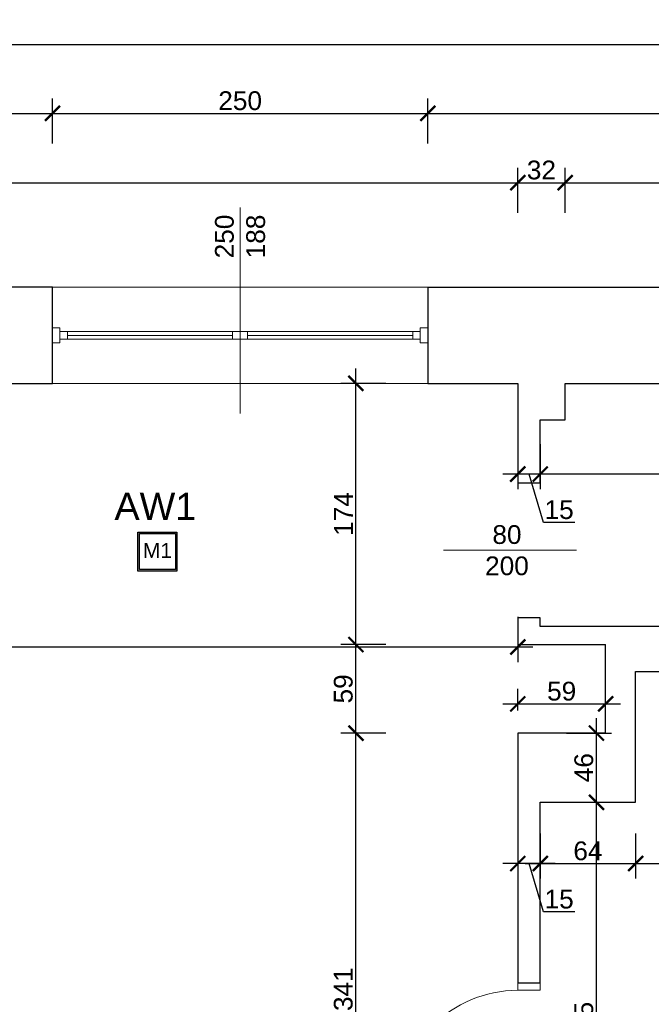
# Model space of a CAD drawing. Header units: millimetres. Extents: x 2709036 to 2756280, y 168165 to 192362.
# Tile 133 of 192: x 2721281 to 2721701, y 191517 to 192173. Entities that reach past the tile are written whole.
import ezdxf

# ---------------------------------------------------------------- set-up
doc = ezdxf.new("R2010")
doc.units = ezdxf.units.MM
doc.header["$MEASUREMENT"] = 0
doc.linetypes.add('HIDDEN2', pattern=[4.7625, 3.175, -1.5875])
for name, color, linetype, lineweight in [('__MAZ_OPIS_STOLARKA', 7, 'Continuous', 0), ('__MAZ_SCHODY', 7, 'Continuous', 0), ('__MAZ_STOLARKA DRZWIOWA ISTN', 7, 'Continuous', 9), ('__MAZ_STOLARKA OKIENNA', 7, 'Continuous', 9), ('__MAZ_WYMIARY', 7, 'Continuous', 9), ('__MAZ_ŚCIANY ISTNIEJĄCE', 7, 'Continuous', 30)]:
    doc.layers.add(name, color=color, linetype=linetype, lineweight=lineweight)
doc.layers.add('Oświetlenie awaryjne', color=1, linetype='Continuous')
doc.styles.add('Arial', font='arial.ttf')
doc.styles.add('Dimensions', font='arial.ttf')
doc.styles.add('Malanow_1_100', font='isocpeur.ttf')
doc.styles.add('styl1', font='arial.ttf')
doc.dimstyles.new('100', dxfattribs={"dimtxt": 10, "dimasz": 10, "dimexe": 18, "dimexo": 15, "dimgap": 9, "dimtad": 1, "dimdec": 1, "dimrnd": 0.5, "dimdsep": 46, "dimtxsty": 'Dimensions', "dimblk": 'ARCHTICK', "dimcen": 9, "dimdle": 10, "dimadec": 1, "dimazin": 2, "dimtfac": 1, "dimtdec": 4, "dimtofl": 0, "dimtmove": 2, "dimatfit": 3, "dimfxl": 1, "dimtolj": 1, "dimtzin": 0, "dimarcsym": 0})

# ---------------------------------------------------------------- blocks, each defined once
blk = doc.blocks.new('_ArchTick')
at = {"color": 0, "linetype": 'ByBlock', "const_width": 0.15}
blk.add_lwpolyline([(-0.5, -0.5), (0.5, 0.5)], dxfattribs=at)
blk = doc.blocks.new('*D1076')
at = {"layer": '__MAZ_WYMIARY', "color": 0, "lineweight": -2}
for p, q in [((2719113.3, 192136.74), (2719113.3, 192166.74)), ((2721912.3, 192136.74), (2721912.3, 192166.74)), ((2719103.3, 192156.74), (2721922.3, 192156.74))]:
    blk.add_line(p, q, dxfattribs=at)
at = {"layer": 'Defpoints', "color": 0, "lineweight": 30}
for p in [(2721912.3, 192156.74), (2719113.3, 191995.08), (2721912.3, 191995.08)]:
    blk.add_point(p, dxfattribs=at)
at = {"layer": '__MAZ_WYMIARY', "color": 0, "lineweight": -2, "xscale": 10, "yscale": 10, "zscale": 10, "rotation": 180}
blk.add_blockref('_ArchTick', (2719113.3, 192156.74), dxfattribs=at)
at = {"layer": '__MAZ_WYMIARY', "color": 0, "lineweight": -2, "xscale": 10, "yscale": 10, "zscale": 10}
blk.add_blockref('_ArchTick', (2721912.3, 192156.74), dxfattribs=at)
at = {"layer": '__MAZ_WYMIARY', "color": 0, "lineweight": 5, "insert": (2720512.8, 192165.13), "char_height": 12.5, "attachment_point": 5, "style": 'Arial'}
blk.add_mtext('\\A1;2799', dxfattribs=at)
blk = doc.blocks.new('*D1083')
at = {"layer": '__MAZ_WYMIARY', "color": 0, "lineweight": -2}
for p, q in [((2720532.3, 192044.75), (2720532.3, 192074.75)), ((2721612.3, 192044.75), (2721612.3, 192074.75)), ((2720522.3, 192064.75), (2721622.3, 192064.75))]:
    blk.add_line(p, q, dxfattribs=at)
at = {"layer": 'Defpoints', "color": 0, "lineweight": 30}
for p in [(2721612.3, 192064.75), (2721612.3, 191897.99), (2720532.3, 191744.37)]:
    blk.add_point(p, dxfattribs=at)
at = {"layer": '__MAZ_WYMIARY', "color": 0, "lineweight": -2, "xscale": 10, "yscale": 10, "zscale": 10, "rotation": 180}
blk.add_blockref('_ArchTick', (2720532.3, 192064.75), dxfattribs=at)
at = {"layer": '__MAZ_WYMIARY', "color": 0, "lineweight": -2, "xscale": 10, "yscale": 10, "zscale": 10}
blk.add_blockref('_ArchTick', (2721612.3, 192064.75), dxfattribs=at)
at = {"layer": '__MAZ_WYMIARY', "color": 0, "lineweight": 5, "insert": (2721072.3, 192073.13), "char_height": 12.5, "attachment_point": 5, "style": 'Arial'}
blk.add_mtext('\\A1;1080', dxfattribs=at)
blk = doc.blocks.new('*D1084')
at = {"layer": '__MAZ_WYMIARY', "color": 0, "lineweight": -2}
for p, q in [((2721612.3, 192044.75), (2721612.3, 192074.75)), ((2721643.83, 192044.75), (2721643.83, 192074.75)), ((2721602.3, 192064.75), (2721653.83, 192064.75))]:
    blk.add_line(p, q, dxfattribs=at)
at = {"layer": 'Defpoints', "color": 0, "lineweight": 30}
for p in [(2721643.83, 192064.75), (2721643.83, 191918.92), (2721612.3, 191897.99)]:
    blk.add_point(p, dxfattribs=at)
at = {"layer": '__MAZ_WYMIARY', "color": 0, "lineweight": -2, "xscale": 10, "yscale": 10, "zscale": 10, "rotation": 180}
blk.add_blockref('_ArchTick', (2721612.3, 192064.75), dxfattribs=at)
at = {"layer": '__MAZ_WYMIARY', "color": 0, "lineweight": -2, "xscale": 10, "yscale": 10, "zscale": 10}
blk.add_blockref('_ArchTick', (2721643.83, 192064.75), dxfattribs=at)
at = {"layer": '__MAZ_WYMIARY', "color": 0, "lineweight": 5, "insert": (2721628.07, 192073.14), "char_height": 12.5, "attachment_point": 5, "style": 'Arial'}
blk.add_mtext('\\A1;32', dxfattribs=at)
blk = doc.blocks.new('*D1085')
at = {"layer": '__MAZ_WYMIARY', "color": 0, "lineweight": -2}
for p, q in [((2721643.83, 192044.75), (2721643.83, 192074.75)), ((2721848.3, 192044.75), (2721848.3, 192074.75)), ((2721633.83, 192064.75), (2721858.3, 192064.75))]:
    blk.add_line(p, q, dxfattribs=at)
at = {"layer": 'Defpoints', "color": 0, "lineweight": 30}
for p in [(2721848.3, 192064.75), (2721848.3, 191931.08), (2721643.83, 191918.92)]:
    blk.add_point(p, dxfattribs=at)
at = {"layer": '__MAZ_WYMIARY', "color": 0, "lineweight": -2, "xscale": 10, "yscale": 10, "zscale": 10, "rotation": 180}
blk.add_blockref('_ArchTick', (2721643.83, 192064.75), dxfattribs=at)
at = {"layer": '__MAZ_WYMIARY', "color": 0, "lineweight": -2, "xscale": 10, "yscale": 10, "zscale": 10}
blk.add_blockref('_ArchTick', (2721848.3, 192064.75), dxfattribs=at)
at = {"layer": '__MAZ_WYMIARY', "color": 0, "lineweight": 5, "insert": (2721746.07, 192073.13), "char_height": 12.5, "attachment_point": 5, "style": 'Arial'}
blk.add_mtext('\\A1;205', dxfattribs=at)
blk = doc.blocks.new('*D1115')
at = {"layer": '__MAZ_WYMIARY', "color": 0, "lineweight": -2}
for p, q in [((2721186.8, 192090.92), (2721186.8, 192120.92)), ((2721302.4, 192090.92), (2721302.4, 192120.92)), ((2721176.8, 192110.92), (2721312.4, 192110.92))]:
    blk.add_line(p, q, dxfattribs=at)
at = {"layer": 'Defpoints', "color": 0, "lineweight": 30}
for p in [(2721302.4, 192110.92), (2721186.8, 191995.08), (2721302.4, 191995.08)]:
    blk.add_point(p, dxfattribs=at)
at = {"layer": '__MAZ_WYMIARY', "color": 0, "lineweight": -2, "xscale": 10, "yscale": 10, "zscale": 10, "rotation": 180}
blk.add_blockref('_ArchTick', (2721186.8, 192110.92), dxfattribs=at)
at = {"layer": '__MAZ_WYMIARY', "color": 0, "lineweight": -2, "xscale": 10, "yscale": 10, "zscale": 10}
blk.add_blockref('_ArchTick', (2721302.4, 192110.92), dxfattribs=at)
at = {"layer": '__MAZ_WYMIARY', "color": 0, "lineweight": 5, "insert": (2721244.6, 192119.3), "char_height": 12.5, "attachment_point": 5, "style": 'Arial'}
blk.add_mtext('\\A1;116', dxfattribs=at)
blk = doc.blocks.new('*D1116')
at = {"layer": '__MAZ_WYMIARY', "color": 0, "lineweight": -2}
for p, q in [((2721302.4, 192090.92), (2721302.4, 192120.92)), ((2721552.4, 192090.92), (2721552.4, 192120.92)), ((2721292.4, 192110.92), (2721562.4, 192110.92))]:
    blk.add_line(p, q, dxfattribs=at)
at = {"layer": 'Defpoints', "color": 0, "lineweight": 30}
for p in [(2721552.4, 192110.92), (2721302.4, 191995.08), (2721552.4, 191995.08)]:
    blk.add_point(p, dxfattribs=at)
at = {"layer": '__MAZ_WYMIARY', "color": 0, "lineweight": -2, "xscale": 10, "yscale": 10, "zscale": 10, "rotation": 180}
blk.add_blockref('_ArchTick', (2721302.4, 192110.92), dxfattribs=at)
at = {"layer": '__MAZ_WYMIARY', "color": 0, "lineweight": -2, "xscale": 10, "yscale": 10, "zscale": 10}
blk.add_blockref('_ArchTick', (2721552.4, 192110.92), dxfattribs=at)
at = {"layer": '__MAZ_WYMIARY', "color": 0, "lineweight": 5, "insert": (2721427.4, 192119.3), "char_height": 12.5, "attachment_point": 5, "style": 'Arial'}
blk.add_mtext('\\A1;250', dxfattribs=at)
blk = doc.blocks.new('*D1117')
at = {"layer": '__MAZ_WYMIARY', "color": 0, "lineweight": -2}
for p, q in [((2721552.4, 192090.92), (2721552.4, 192120.92)), ((2721912.3, 192090.92), (2721912.3, 192120.92)), ((2721542.4, 192110.92), (2721922.3, 192110.92))]:
    blk.add_line(p, q, dxfattribs=at)
at = {"layer": 'Defpoints', "color": 0, "lineweight": 30}
for p in [(2721912.3, 192110.92), (2721552.4, 191995.14), (2721912.3, 191995.08)]:
    blk.add_point(p, dxfattribs=at)
at = {"layer": '__MAZ_WYMIARY', "color": 0, "lineweight": -2, "xscale": 10, "yscale": 10, "zscale": 10, "rotation": 180}
blk.add_blockref('_ArchTick', (2721552.4, 192110.92), dxfattribs=at)
at = {"layer": '__MAZ_WYMIARY', "color": 0, "lineweight": -2, "xscale": 10, "yscale": 10, "zscale": 10}
blk.add_blockref('_ArchTick', (2721912.3, 192110.92), dxfattribs=at)
at = {"layer": '__MAZ_WYMIARY', "color": 0, "lineweight": 5, "insert": (2721732.35, 192119.31), "char_height": 12.5, "attachment_point": 5, "style": 'Arial'}
blk.add_mtext('\\A1;360', dxfattribs=at)
blk = doc.blocks.new('*D1145')
at = {"layer": '__MAZ_WYMIARY', "color": 0, "lineweight": -2}
for p, q in [((2721504.52, 191347.08), (2721504.52, 191708.1)), ((2721524.52, 191698.1), (2721494.52, 191698.1)), ((2721524.52, 191357.08), (2721494.52, 191357.08))]:
    blk.add_line(p, q, dxfattribs=at)
at = {"layer": 'Defpoints', "color": 0, "lineweight": 30}
for p in [(2721504.52, 191698.1), (2721612.3, 191698.1), (2721612.3, 191357.08)]:
    blk.add_point(p, dxfattribs=at)
at = {"layer": '__MAZ_WYMIARY', "color": 0, "lineweight": -2, "xscale": 10, "yscale": 10, "zscale": 10}
for p, rotation in [((2721504.52, 191698.1), 90), ((2721504.52, 191357.08), 270)]:
    blk.add_blockref('_ArchTick', p, dxfattribs=dict(at, rotation=rotation))
at = {"layer": '__MAZ_WYMIARY', "color": 0, "lineweight": 5, "insert": (2721496.13, 191527.59), "char_height": 12.5, "attachment_point": 5, "rotation": 90, "style": 'Arial'}
blk.add_mtext('\\A1;341', dxfattribs=at)
blk = doc.blocks.new('*D1146')
at = {"layer": '__MAZ_WYMIARY', "color": 0, "lineweight": -2}
for p, q in [((2721504.52, 191688.1), (2721504.52, 191767.08)), ((2721524.52, 191757.08), (2721494.52, 191757.08)), ((2721524.52, 191698.1), (2721494.52, 191698.1))]:
    blk.add_line(p, q, dxfattribs=at)
at = {"layer": 'Defpoints', "color": 0, "lineweight": 30}
for p in [(2721504.52, 191757.08), (2721670.79, 191757.08), (2721670.79, 191698.1)]:
    blk.add_point(p, dxfattribs=at)
at = {"layer": '__MAZ_WYMIARY', "color": 0, "lineweight": -2, "xscale": 10, "yscale": 10, "zscale": 10}
for p, rotation in [((2721504.52, 191757.08), 90), ((2721504.52, 191698.1), 270)]:
    blk.add_blockref('_ArchTick', p, dxfattribs=dict(at, rotation=rotation))
at = {"layer": '__MAZ_WYMIARY', "color": 0, "lineweight": 5, "insert": (2721496.14, 191727.59), "char_height": 12.5, "attachment_point": 5, "rotation": 90, "style": 'Arial'}
blk.add_mtext('\\A1;59', dxfattribs=at)
blk = doc.blocks.new('*D1147')
at = {"layer": '__MAZ_WYMIARY', "color": 0, "lineweight": -2}
for p, q in [((2721504.52, 191747.08), (2721504.52, 191941.08)), ((2721524.52, 191931.08), (2721494.52, 191931.08)), ((2721524.52, 191757.08), (2721494.52, 191757.08))]:
    blk.add_line(p, q, dxfattribs=at)
at = {"layer": 'Defpoints', "color": 0, "lineweight": 30}
for p in [(2721504.52, 191931.08), (2721612.3, 191931.08), (2721612.3, 191757.08)]:
    blk.add_point(p, dxfattribs=at)
at = {"layer": '__MAZ_WYMIARY', "color": 0, "lineweight": -2, "xscale": 10, "yscale": 10, "zscale": 10}
for p, rotation in [((2721504.52, 191931.08), 90), ((2721504.52, 191757.08), 270)]:
    blk.add_blockref('_ArchTick', p, dxfattribs=dict(at, rotation=rotation))
at = {"layer": '__MAZ_WYMIARY', "color": 0, "lineweight": 5, "insert": (2721496.24, 191844.08), "char_height": 12.5, "attachment_point": 5, "rotation": 90, "style": 'Arial'}
blk.add_mtext('\\A1;174', dxfattribs=at)
blk = doc.blocks.new('*D1148')
at = {"layer": '__MAZ_WYMIARY', "color": 0, "lineweight": -2}
for p, q in [((2721612.3, 191713.1), (2721612.3, 191727.62)), ((2721670.79, 191713.1), (2721670.79, 191727.62)), ((2721602.3, 191717.62), (2721680.79, 191717.62))]:
    blk.add_line(p, q, dxfattribs=at)
at = {"layer": 'Defpoints', "color": 0, "lineweight": 30}
for p in [(2721670.79, 191717.62), (2721612.3, 191698.1), (2721670.79, 191698.1)]:
    blk.add_point(p, dxfattribs=at)
at = {"layer": '__MAZ_WYMIARY', "color": 0, "lineweight": -2, "xscale": 10, "yscale": 10, "zscale": 10, "rotation": 180}
blk.add_blockref('_ArchTick', (2721612.3, 191717.62), dxfattribs=at)
at = {"layer": '__MAZ_WYMIARY', "color": 0, "lineweight": -2, "xscale": 10, "yscale": 10, "zscale": 10}
blk.add_blockref('_ArchTick', (2721670.79, 191717.62), dxfattribs=at)
at = {"layer": '__MAZ_WYMIARY', "color": 0, "lineweight": 5, "insert": (2721641.55, 191726), "char_height": 12.5, "attachment_point": 5, "style": 'Arial'}
blk.add_mtext('\\A1;59', dxfattribs=at)
blk = doc.blocks.new('*D1149')
at = {"layer": '__MAZ_WYMIARY', "color": 0, "lineweight": -2}
for p, q in [((2721858.3, 191870.68), (2721617.3, 191870.68)), ((2721627.3, 191870.68), (2721627.3, 191860.68)), ((2721848.3, 191870.68), (2721848.3, 191860.68))]:
    blk.add_line(p, q, dxfattribs=at)
at = {"layer": 'Defpoints', "color": 0, "lineweight": 30}
for p in [(2721627.3, 191880.83), (2721848.3, 191880.83), (2721627.3, 191870.68)]:
    blk.add_point(p, dxfattribs=at)
at = {"layer": '__MAZ_WYMIARY', "color": 0, "lineweight": -2, "xscale": 10, "yscale": 10, "zscale": 10, "rotation": 180}
blk.add_blockref('_ArchTick', (2721627.3, 191870.68), dxfattribs=at)
at = {"layer": '__MAZ_WYMIARY', "color": 0, "lineweight": -2, "xscale": 10, "yscale": 10, "zscale": 10}
blk.add_blockref('_ArchTick', (2721848.3, 191870.68), dxfattribs=at)
at = {"layer": '__MAZ_WYMIARY', "color": 0, "lineweight": 5, "insert": (2721737.8, 191878.95), "char_height": 12.5, "attachment_point": 5, "style": 'Arial'}
blk.add_mtext('\\A1;221', dxfattribs=at)
blk = doc.blocks.new('*D1150')
at = {"layer": '__MAZ_WYMIARY', "color": 0, "lineweight": -2}
for p, q in [((2721612.3, 191890.68), (2721612.3, 191860.68)), ((2721627.3, 191890.68), (2721627.3, 191860.68)), ((2721637.3, 191870.68), (2721602.3, 191870.68)), ((2721629.45, 191838.53), (2721619.8, 191870.68)), ((2721650.27, 191838.53), (2721629.45, 191838.53))]:
    blk.add_line(p, q, dxfattribs=at)
at = {"layer": 'Defpoints', "color": 0, "lineweight": 30}
for p in [(2721612.3, 191906.76), (2721627.3, 191906.76), (2721612.3, 191870.68)]:
    blk.add_point(p, dxfattribs=at)
at = {"layer": '__MAZ_WYMIARY', "color": 0, "lineweight": -2, "xscale": 10, "yscale": 10, "zscale": 10, "rotation": 180}
blk.add_blockref('_ArchTick', (2721612.3, 191870.68), dxfattribs=at)
at = {"layer": '__MAZ_WYMIARY', "color": 0, "lineweight": -2, "xscale": 10, "yscale": 10, "zscale": 10}
blk.add_blockref('_ArchTick', (2721627.3, 191870.68), dxfattribs=at)
at = {"layer": '__MAZ_WYMIARY', "color": 0, "lineweight": 5, "insert": (2721639.86, 191846.91), "char_height": 12.5, "attachment_point": 5, "style": 'Arial'}
blk.add_mtext('\\A1;15', dxfattribs=at)
blk = doc.blocks.new('*D1151')
at = {"layer": '__MAZ_WYMIARY', "color": 0, "lineweight": -2}
for p, q in [((2721664.74, 191347.08), (2721664.74, 191662.1)), ((2721644.74, 191652.1), (2721674.74, 191652.1)), ((2721644.74, 191357.08), (2721674.74, 191357.08))]:
    blk.add_line(p, q, dxfattribs=at)
at = {"layer": 'Defpoints', "color": 0, "lineweight": 30}
for p in [(2721627.3, 191652.1), (2721664.74, 191652.1), (2721627.3, 191357.08)]:
    blk.add_point(p, dxfattribs=at)
at = {"layer": '__MAZ_WYMIARY', "color": 0, "lineweight": -2, "xscale": 10, "yscale": 10, "zscale": 10}
for p, rotation in [((2721664.74, 191652.1), 90), ((2721664.74, 191357.08), 270)]:
    blk.add_blockref('_ArchTick', p, dxfattribs=dict(at, rotation=rotation))
at = {"layer": '__MAZ_WYMIARY', "color": 0, "lineweight": 5, "insert": (2721656.36, 191504.59), "char_height": 12.5, "attachment_point": 5, "rotation": 90, "style": 'Arial'}
blk.add_mtext('\\A1;295', dxfattribs=at)
blk = doc.blocks.new('*D1152')
at = {"layer": '__MAZ_WYMIARY', "color": 0, "lineweight": -2}
for p, q in [((2721664.74, 191642.1), (2721664.74, 191708.1)), ((2721644.74, 191698.1), (2721674.74, 191698.1)), ((2721644.74, 191652.1), (2721674.74, 191652.1))]:
    blk.add_line(p, q, dxfattribs=at)
at = {"layer": 'Defpoints', "color": 0, "lineweight": 30}
for p in [(2721627.3, 191698.1), (2721664.74, 191698.1), (2721627.3, 191652.1)]:
    blk.add_point(p, dxfattribs=at)
at = {"layer": '__MAZ_WYMIARY', "color": 0, "lineweight": -2, "xscale": 10, "yscale": 10, "zscale": 10}
for p, rotation in [((2721664.74, 191698.1), 90), ((2721664.74, 191652.1), 270)]:
    blk.add_blockref('_ArchTick', p, dxfattribs=dict(at, rotation=rotation))
at = {"layer": '__MAZ_WYMIARY', "color": 0, "lineweight": 5, "insert": (2721656.36, 191675.1), "char_height": 12.5, "attachment_point": 5, "rotation": 90, "style": 'Arial'}
blk.add_mtext('\\A1;46', dxfattribs=at)
blk = doc.blocks.new('*D1153')
at = {"layer": '__MAZ_WYMIARY', "color": 0, "lineweight": -2}
for p, q in [((2721627.3, 191631.26), (2721627.3, 191601.26)), ((2721690.79, 191631.26), (2721690.79, 191601.26)), ((2721617.3, 191611.26), (2721700.79, 191611.26))]:
    blk.add_line(p, q, dxfattribs=at)
at = {"layer": 'Defpoints', "color": 0, "lineweight": 30}
for p in [(2721627.3, 191652.1), (2721690.79, 191652.1), (2721690.79, 191611.26)]:
    blk.add_point(p, dxfattribs=at)
at = {"layer": '__MAZ_WYMIARY', "color": 0, "lineweight": -2, "xscale": 10, "yscale": 10, "zscale": 10, "rotation": 180}
blk.add_blockref('_ArchTick', (2721627.3, 191611.26), dxfattribs=at)
at = {"layer": '__MAZ_WYMIARY', "color": 0, "lineweight": -2, "xscale": 10, "yscale": 10, "zscale": 10}
blk.add_blockref('_ArchTick', (2721690.79, 191611.26), dxfattribs=at)
at = {"layer": '__MAZ_WYMIARY', "color": 0, "lineweight": 5, "insert": (2721659.05, 191619.64), "char_height": 12.5, "attachment_point": 5, "style": 'Arial'}
blk.add_mtext('\\A1;64', dxfattribs=at)
blk = doc.blocks.new('*D1154')
at = {"layer": '__MAZ_WYMIARY', "color": 0, "lineweight": -2}
for p, q in [((2721690.79, 191631.26), (2721690.79, 191601.26)), ((2721823.16, 191631.26), (2721823.16, 191601.26)), ((2721680.79, 191611.26), (2721833.16, 191611.26))]:
    blk.add_line(p, q, dxfattribs=at)
at = {"layer": 'Defpoints', "color": 0, "lineweight": 30}
for p in [(2721823.16, 191726.82), (2721690.79, 191652.04), (2721823.16, 191611.26)]:
    blk.add_point(p, dxfattribs=at)
at = {"layer": '__MAZ_WYMIARY', "color": 0, "lineweight": -2, "xscale": 10, "yscale": 10, "zscale": 10, "rotation": 180}
blk.add_blockref('_ArchTick', (2721690.79, 191611.26), dxfattribs=at)
at = {"layer": '__MAZ_WYMIARY', "color": 0, "lineweight": -2, "xscale": 10, "yscale": 10, "zscale": 10}
blk.add_blockref('_ArchTick', (2721823.16, 191611.26), dxfattribs=at)
at = {"layer": '__MAZ_WYMIARY', "color": 0, "lineweight": 5, "insert": (2721756.98, 191619.64), "char_height": 12.5, "attachment_point": 5, "style": 'Arial'}
blk.add_mtext('\\A1;133', dxfattribs=at)
blk = doc.blocks.new('*D1156')
at = {"layer": '__MAZ_WYMIARY', "color": 0, "lineweight": -2}
for p, q in [((2721612.3, 191631.26), (2721612.3, 191601.26)), ((2721627.3, 191631.26), (2721627.3, 191601.26)), ((2721637.3, 191611.26), (2721602.3, 191611.26)), ((2721629.45, 191579.11), (2721619.8, 191611.26)), ((2721650.27, 191579.11), (2721629.45, 191579.11))]:
    blk.add_line(p, q, dxfattribs=at)
at = {"layer": 'Defpoints', "color": 0, "lineweight": 30}
for p in [(2721612.3, 191652.1), (2721627.3, 191652.1), (2721612.3, 191611.26)]:
    blk.add_point(p, dxfattribs=at)
at = {"layer": '__MAZ_WYMIARY', "color": 0, "lineweight": -2, "xscale": 10, "yscale": 10, "zscale": 10, "rotation": 180}
blk.add_blockref('_ArchTick', (2721612.3, 191611.26), dxfattribs=at)
at = {"layer": '__MAZ_WYMIARY', "color": 0, "lineweight": -2, "xscale": 10, "yscale": 10, "zscale": 10}
blk.add_blockref('_ArchTick', (2721627.3, 191611.26), dxfattribs=at)
at = {"layer": '__MAZ_WYMIARY', "color": 0, "lineweight": 5, "insert": (2721639.86, 191587.49), "char_height": 12.5, "attachment_point": 5, "style": 'Arial'}
blk.add_mtext('\\A1;15', dxfattribs=at)
blk = doc.blocks.new('*D1243')
at = {"layer": '__MAZ_WYMIARY', "color": 0, "lineweight": -2}
for p, q in [((2720532.3, 191775.48), (2720532.3, 191745.48)), ((2721612.3, 191775.48), (2721612.3, 191745.48)), ((2721622.3, 191755.48), (2720522.3, 191755.48))]:
    blk.add_line(p, q, dxfattribs=at)
at = {"layer": 'Defpoints', "color": 0, "lineweight": 30}
for p in [(2720532.3, 191931.08), (2721612.3, 191931.08), (2720532.3, 191755.48)]:
    blk.add_point(p, dxfattribs=at)
at = {"layer": '__MAZ_WYMIARY', "color": 0, "lineweight": -2, "xscale": 10, "yscale": 10, "zscale": 10, "rotation": 180}
blk.add_blockref('_ArchTick', (2720532.3, 191755.48), dxfattribs=at)
at = {"layer": '__MAZ_WYMIARY', "color": 0, "lineweight": -2, "xscale": 10, "yscale": 10, "zscale": 10}
blk.add_blockref('_ArchTick', (2721612.3, 191755.48), dxfattribs=at)
at = {"layer": '__MAZ_WYMIARY', "color": 0, "lineweight": 5, "insert": (2721072.3, 191763.87), "char_height": 12.5, "attachment_point": 5, "style": 'Arial'}
blk.add_mtext('\\A1;1080', dxfattribs=at)
blk = doc.blocks.new('*U718')
at = {"layer": 'Oświetlenie awaryjne'}
h = blk.add_hatch(color=256, dxfattribs=at)
h.dxf.hatch_style = 1
h.paths.add_polyline_path([(-13, -13), (13, -13), (13, 13), (-13, 13)])
h.paths.add_polyline_path([(-12, -12), (12, -12), (12, 12), (-12, 12)], flags=16)
for points in [[(-13, 13), (13, 13), (13, -13), (-13, -13)], [(-12, 12), (12, 12), (12, -12), (-12, -12)]]:
    blk.add_lwpolyline(points, close=True, dxfattribs=at)
at = {"layer": 'Oświetlenie awaryjne', "attachment_point": 1, "style": 'Malanow_1_100'}
for s, width, insert, char_height in [('{\\fArial|b0|i0|c238|p34;AW1}', 59.6663, (-28.61, 39.11), 18), ('\\pxqc;{\\fArial|b0|i0|c238|p34;M1}', 26, (-13, 5.68), 10)]:
    blk.add_mtext_dynamic_manual_height_columns(s, width=width, gutter_width=669.53, heights=[0], dxfattribs=dict(at, insert=insert, char_height=char_height))

msp = doc.modelspace()

# ---------------------------------------------------------------- linework, layer by layer
at = {"layer": '__MAZ_OPIS_STOLARKA', "color": 252}
for points in [[(2721427.4, 191911.11), (2721427.4, 192048.19)], [(2721562.82, 191819.89), (2721651.54, 191819.89)]]:
    msp.add_lwpolyline(points, dxfattribs=at)
at = {"layer": '__MAZ_SCHODY', "color": 252, "linetype": 'HIDDEN2', "lineweight": 5}
for p, q in [((2721552.4, 191995.08), (2721302.4, 191995.08)), ((2721302.4, 191931.08), (2721552.4, 191931.08))]:
    msp.add_line(p, q, dxfattribs=at)
at = {"layer": '__MAZ_STOLARKA DRZWIOWA ISTN', "color": 252, "linetype": 'Continuous'}
msp.add_lwpolyline([(2721627.3, 191526.81), (2721627.3, 191531.81), (2721612.3, 191531.81), (2721612.3, 191526.81)], close=True, dxfattribs=at)
msp.add_arc((2721612.3, 191446.81), 80, 90, 180, dxfattribs=at)
at = {"layer": '__MAZ_STOLARKA OKIENNA', "color": 252, "linetype": 'Continuous'}
for p, q in [((2721302.4, 191995.08), (2721552.4, 191995.08)), ((2721312.4, 191960.58), (2721312.4, 191965.58)), ((2721312.4, 191963.08), (2721422.4, 191963.08)), ((2721422.4, 191960.58), (2721422.4, 191965.58)), ((2721432.4, 191960.58), (2721432.4, 191965.58)), ((2721542.4, 191963.08), (2721432.4, 191963.08)), ((2721542.4, 191960.58), (2721542.4, 191965.58)), ((2721302.4, 191931.08), (2721552.4, 191931.08))]:
    msp.add_line(p, q, dxfattribs=at)
for points in [[(2721307.4, 191968.08), (2721302.4, 191968.08), (2721302.4, 191958.08), (2721307.4, 191958.08)], [(2721307.4, 191960.58), (2721307.4, 191965.58), (2721427.4, 191965.58), (2721427.4, 191960.58)], [(2721547.4, 191960.58), (2721547.4, 191965.58), (2721427.4, 191965.58), (2721427.4, 191960.58)], [(2721547.4, 191968.08), (2721552.4, 191968.08), (2721552.4, 191958.08), (2721547.4, 191958.08)]]:
    msp.add_lwpolyline(points, close=True, dxfattribs=at)
at = {"layer": '__MAZ_ŚCIANY ISTNIEJĄCE', "color": 252, "ltscale": 15}
for p, q in [((2721302.4, 191995.08), (2721186.8, 191995.08)), ((2721302.4, 191931.08), (2721302.4, 191995.08)), ((2721552.4, 191995.08), (2721552.4, 191931.08)), ((2721552.4, 191995.08), (2721912.3, 191995.08)), ((2721186.8, 191931.08), (2721302.4, 191931.08)), ((2721552.4, 191931.08), (2721612.3, 191931.08)), ((2721612.3, 191931.08), (2721612.3, 191864.89)), ((2721643.83, 191931.08), (2721848.3, 191931.08)), ((2721643.83, 191906.76), (2721643.83, 191931.08)), ((2721627.3, 191864.89), (2721627.3, 191906.76)), ((2721627.3, 191906.76), (2721643.83, 191906.76)), ((2721612.3, 191864.89), (2721627.3, 191864.89)), ((2721627.3, 191774.89), (2721612.3, 191774.89)), ((2721612.3, 191774.89), (2721612.3, 191757.08)), ((2721627.3, 191769.08), (2721627.3, 191774.89)), ((2721848.3, 191769.08), (2721627.3, 191769.08)), ((2721612.3, 191757.08), (2721670.79, 191757.08)), ((2721670.79, 191698.1), (2721670.79, 191757.08)), ((2721690.79, 191652.1), (2721690.79, 191739.08)), ((2721690.79, 191739.08), (2721823.16, 191739.08)), ((2721612.3, 191698.1), (2721612.3, 191531.81)), ((2721670.79, 191698.1), (2721612.3, 191698.1)), ((2721627.3, 191531.81), (2721627.3, 191652.1)), ((2721627.3, 191652.1), (2721690.79, 191652.1)), ((2721612.3, 191531.81), (2721627.3, 191531.81))]:
    msp.add_line(p, q, dxfattribs=at)

# ---------------------------------------------------------------- block references
at = {"layer": 'Oświetlenie awaryjne'}
msp.add_blockref('*U718', (2721372.3, 191819.08, 0), dxfattribs=at)

# ---------------------------------------------------------------- texts
at = {"layer": '__MAZ_OPIS_STOLARKA', "color": 252, "insert": (2721427.4, 192028.92), "char_height": 12.5, "width": 38.3096, "attachment_point": 5, "rotation": 90, "style": 'styl1'}
msp.add_mtext('250\\P188', dxfattribs=at)
at = {"layer": '__MAZ_OPIS_STOLARKA', "color": 252, "insert": (2721605.12, 191819.89), "char_height": 12.5, "width": 38.3096, "attachment_point": 5, "style": 'styl1'}
msp.add_mtext('\\pxqc;80\\P200', dxfattribs=at)

# ---------------------------------------------------------------- dimensions: what is measured, and where the dimension line sits
at = {"layer": '__MAZ_WYMIARY', "color": 252, "lineweight": 5}
for base, p1, p2, picture, middle in [((2721912.3, 192156.74), (2719113.3, 191995.08), (2721912.3, 191995.08), '*D1076', (2720512.8, 192165.13)), ((2721302.4, 192110.92), (2721186.8, 191995.08), (2721302.4, 191995.08), '*D1115', (2721244.6, 192119.3)), ((2721552.4, 192110.92), (2721302.4, 191995.08), (2721552.4, 191995.08), '*D1116', (2721427.4, 192119.3)), ((2721912.3, 192110.92), (2721552.4, 191995.14), (2721912.3, 191995.08), '*D1117', (2721732.35, 192119.31)), ((2721612.3, 192064.75), (2720532.3, 191744.37), (2721612.3, 191897.99), '*D1083', (2721072.3, 192073.13)), ((2721643.83, 192064.75), (2721612.3, 191897.99), (2721643.83, 191918.92), '*D1084', (2721628.07, 192073.14)), ((2721848.3, 192064.75), (2721643.83, 191918.92), (2721848.3, 191931.08), '*D1085', (2721746.07, 192073.13)), ((2720532.3, 191755.48), (2721612.3, 191931.08), (2720532.3, 191931.08), '*D1243', (2721072.3, 191763.87)), ((2721612.3, 191870.68), (2721627.3, 191906.76), (2721612.3, 191906.76), '*D1150', (2721631.45, 191846.91)), ((2721627.3, 191870.68), (2721848.3, 191880.83), (2721627.3, 191880.83), '*D1149', (2721737.8, 191878.95)), ((2721670.79, 191717.62), (2721612.3, 191698.1), (2721670.79, 191698.1), '*D1148', (2721641.55, 191726)), ((2721823.16, 191611.26), (2721690.79, 191652.04), (2721823.16, 191726.82), '*D1154', (2721756.98, 191619.64)), ((2721612.3, 191611.26), (2721627.3, 191652.1), (2721612.3, 191652.1), '*D1156', (2721631.45, 191587.49)), ((2721690.79, 191611.26), (2721627.3, 191652.1), (2721690.79, 191652.1), '*D1153', (2721659.05, 191619.64))]:
    dim = msp.add_linear_dim(base=base, p1=p1, p2=p2, dimstyle='100', override={"dimtxt": 12.5, "dimexe": 10, "dimgap": 2, "dimdec": 0, "dimtxsty": 'Arial', "dimtmove": 1, "dimfxl": 20, "dimfxlon": 1}, dxfattribs=at)
    dim.commit()
    dim.dimension.update_dxf_attribs({"geometry": picture, "text_midpoint": middle})
for base, p1, p2, picture, middle in [((2721504.52, 191931.08), (2721612.3, 191757.08), (2721612.3, 191931.08), '*D1147', (2721496.24, 191844.08)), ((2721504.52, 191757.08), (2721670.79, 191698.1), (2721670.79, 191757.08), '*D1146', (2721496.14, 191727.59)), ((2721504.52, 191698.1), (2721612.3, 191357.08), (2721612.3, 191698.1), '*D1145', (2721496.13, 191527.59)), ((2721664.74, 191698.1), (2721627.3, 191652.1), (2721627.3, 191698.1), '*D1152', (2721656.36, 191675.1)), ((2721664.74, 191652.1), (2721627.3, 191357.08), (2721627.3, 191652.1), '*D1151', (2721656.36, 191504.59))]:
    dim = msp.add_linear_dim(base=base, p1=p1, p2=p2, angle=90, dimstyle='100', override={"dimtxt": 12.5, "dimexe": 10, "dimgap": 2, "dimdec": 0, "dimtxsty": 'Arial', "dimtmove": 1, "dimfxl": 20, "dimfxlon": 1}, dxfattribs=at)
    dim.commit()
    dim.dimension.update_dxf_attribs({"geometry": picture, "text_midpoint": middle})

doc.saveas('drawing.dxf')
